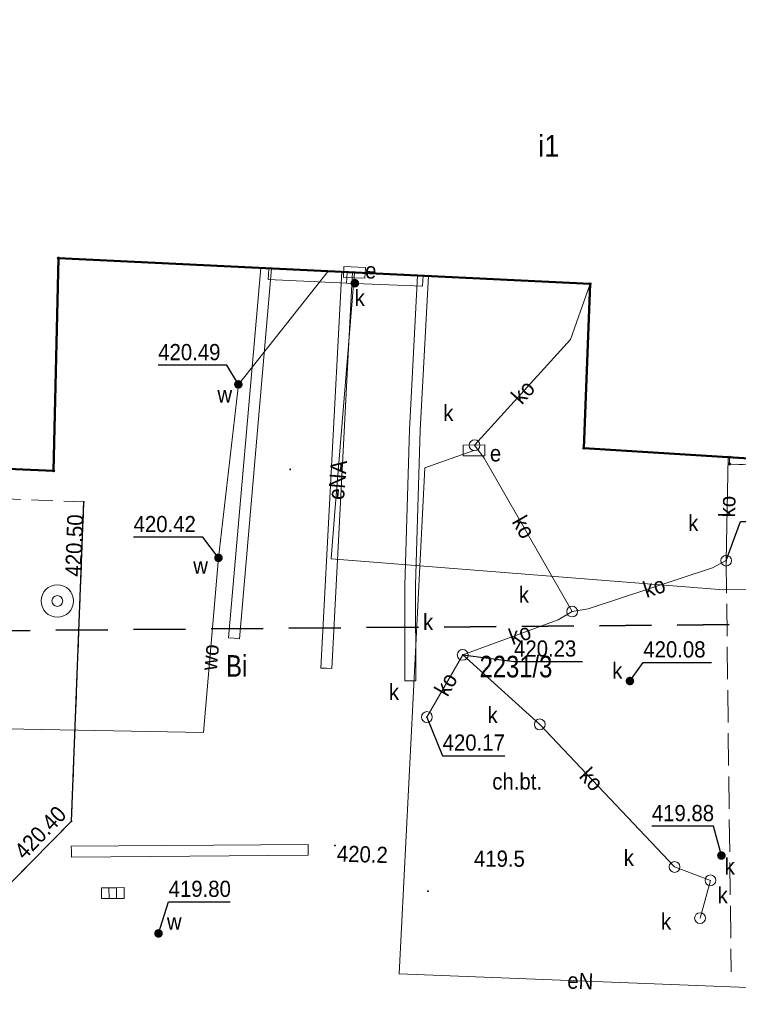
# Model space of a CAD drawing. Header units: metres. Extents: x 7417884 to 7418420, y 5565806 to 5566270.
# Tile 17 of 43: x 7418323 to 7418356, y 5565811 to 5565856. Entities that reach past the tile are written whole.
import ezdxf
from ezdxf.enums import TextEntityAlignment as Align

# ---------------------------------------------------------------- set-up
doc = ezdxf.new("R2010")
doc.units = ezdxf.units.M
for name, pattern in [('1.0_0.5', [1.5, 1, -0.5]), ('1.5_0.5', [2, 1.5, -0.5]), ('2', [0.9, 0.6, -0.3])]:
    doc.linetypes.add(name, pattern=pattern)
for name, color, linetype in [('210-oznaczenie konturu użytku gruntowego', 7, 'Continuous'), ('211-numer działki ewidencyjnej', 7, 'Continuous'), ('312-budynek ewidencyjny', 7, 'Continuous'), ('312-oznaczenie budynku ewidencyjnego-Atr117', 7, 'Continuous'), ('chodnik', 7, 'Continuous'), ('chodnik-Atr17', 7, 'Continuous'), ('inny rodzaj bloku', 7, 'Continuous'), ('kratka ściekowa', 7, 'Continuous'), ('krawężnik', 7, 'Continuous'), ('odwodnienie liniowe', 7, 'Continuous'), ('pikieta naturalna', 7, 'Continuous'), ('pikieta naturalna-Atr2', 7, 'Continuous'), ('pikieta sztuczna', 7, 'Continuous'), ('pikieta sztuczna-Atr2', 7, 'Continuous'), ('przewód elektroenergetyczny podziemny', 7, 'Continuous'), ('przewód elektroenergetyczny podziemny-Atr1', 7, 'Continuous'), ('przewód kanalizacyjny', 7, 'Continuous'), ('przewód kanalizacyjny - ob. projektowany', 7, 'Continuous'), ('przewód kanalizacyjny-Atr1', 7, 'Continuous'), ('przewód wodociągowy', 7, 'Continuous'), ('przewód wodociągowy-Atr1', 7, 'Continuous'), ('Punkt budynku', 7, 'Continuous'), ('rzędna', 7, 'Continuous'), ('rzędna-Atr2', 7, 'Continuous'), ('studnia zwykła', 7, 'Continuous'), ('szafa elektroenergetyczna lub kontener', 7, 'Continuous'), ('szafa elektroenergetyczna lub kontener-Atr17', 7, 'Continuous'), ('właz do komory lub kanału - okrągły', 7, 'Continuous'), ('właz do komory lub kanału - okrągły-Atr17', 7, 'Continuous'), ('Zakres', 7, 'Continuous'), ('zasuwa lub zawór', 7, 'Continuous'), ('zasuwa lub zawór-Atr17', 7, 'Continuous'), ('ściana oporowa (linia)', 7, 'Continuous')]:
    doc.layers.add(name, color=color, linetype=linetype)
doc.styles.get("Standard").update_dxf_attribs({"font": 'arial.ttf'})
doc.linetypes.add('otdn_500', pattern='A,5,0,[21,ksztalty.shx,S=0.5,R=0,X=-1,Y=0]', length=5)
doc.linetypes.add('sukl_500', pattern='A,0.35,0,[22,ksztalty.shx,S=0.5,R=0,X=0,Y=0]', length=0.35)

# ---------------------------------------------------------------- blocks, each defined once
blk = doc.blocks.new('PUNKTBUD')
at = {"color": 0}
blk.add_circle((0, 0), 0.045, dxfattribs=at)
blk = doc.blocks.new('US13')
at = {"color": 0, "linetype": 'Continuous', "lineweight": 13}
for radius in [0.75, 0.25]:
    blk.add_circle((0, 0), radius, dxfattribs=at)
blk = doc.blocks.new('PW01')
at = {"linetype": 'Continuous', "lineweight": 13}
h = blk.add_hatch(color=0, dxfattribs=at)
edge = h.paths.add_edge_path()
edge.add_arc((0, 0), 0.045, 0, 360)
blk = doc.blocks.new('US25')
at = {"linetype": 'Continuous', "lineweight": 0}
h = blk.add_hatch(color=0, dxfattribs=at)
edge = h.paths.add_edge_path()
edge.add_arc((0, 0), 0.2, 0, 360)
blk = doc.blocks.new('US18')
at = {"color": 0, "linetype": 'Continuous', "lineweight": 13}
for p, q in [((-0.5, -0.25), (-0.5, 0.25)), ((-0.5, 0.25), (0.5, 0.25)), ((0.5, -0.25), (0.5, 0.25)), ((-0.5, -0.25), (0.5, -0.25))]:
    blk.add_line(p, q, dxfattribs=at)
blk = doc.blocks.new('US22')
at = {"color": 0, "linetype": 'Continuous', "lineweight": 13}
blk.add_circle((0, 0), 0.25, dxfattribs=at)
blk = doc.blocks.new('US05')
at = {"color": 0, "linetype": 'Continuous', "lineweight": 13}
for p, q in [((-0.525, -0.25), (-0.525, 0.25)), ((-0.525, 0.25), (-0.175, 0.25)), ((-0.175, -0.25), (-0.175, 0.25)), ((-0.175, 0.25), (0.175, 0.25)), ((0.175, -0.25), (0.175, 0.25)), ((0.175, 0.25), (0.525, 0.25)), ((0.525, -0.25), (0.525, 0.25)), ((-0.525, -0.25), (-0.175, -0.25)), ((-0.175, -0.25), (0.175, -0.25)), ((0.175, -0.25), (0.525, -0.25))]:
    blk.add_line(p, q, dxfattribs=at)

msp = doc.modelspace()

# ---------------------------------------------------------------- linework, layer by layer
at = {"layer": '312-budynek ewidencyjny', "color": 7, "linetype": 'Continuous', "lineweight": 50, "flags": 128}
for points in [[(7418324.55, 5565845.29), (7418324.31, 5565835.42)], [(7418349.18, 5565844.09), (7418324.55, 5565845.29)], [(7418348.89, 5565836.48), (7418349.18, 5565844.09)], [(7418366.7, 5565835.37), (7418348.89, 5565836.48)], [(7418324.31, 5565835.42), (7418318.28, 5565835.68)]]:
    msp.add_lwpolyline(points, dxfattribs=at)
at = {"layer": 'chodnik', "color": 7, "linetype": '1.0_0.5', "lineweight": 18}
msp.add_lwpolyline([(7418370.26, 5565812.76), (7418370.07, 5565818.19), (7418369.74, 5565826.16), (7418369.39, 5565829.69), (7418368.97, 5565838.05), (7418366.59, 5565838.01), (7418366.7, 5565835.37), (7418362.8, 5565835.61), (7418362.8, 5565835.44), (7418361.45, 5565835.46), (7418361.45, 5565835.69), (7418356.96, 5565835.98), (7418356.95, 5565835.69), (7418355.64, 5565835.74), (7418355.65, 5565836.06), (7418348.89, 5565836.48), (7418349.18, 5565844.09), (7418324.55, 5565845.29), (7418324.31, 5565835.42), (7418318.9, 5565835.65), (7418318.79, 5565834.27), (7418325.72, 5565833.98), (7418325.15, 5565819.18), (7418316.785, 5565810.694)], dxfattribs=at)
at = {"layer": 'inny rodzaj bloku', "color": 7, "linetype": 'Continuous', "lineweight": 18, "flags": 128}
msp.add_lwpolyline([(7418355.65, 5565836.06), (7418355.64, 5565835.74), (7418356.95, 5565835.69), (7418356.96, 5565835.98)], close=True, dxfattribs=at)
at = {"layer": 'krawężnik', "color": 7, "linetype": 'Continuous', "lineweight": 25, "flags": 128}
msp.add_lwpolyline([(7418325.15, 5565819.18), (7418325.72, 5565833.98)], dxfattribs=at)
at = {"layer": 'krawężnik', "color": 7, "linetype": 'Continuous', "lineweight": 25}
msp.add_lwpolyline([(7418325.15, 5565819.18), (7418316.785, 5565810.694)], dxfattribs=at)
at = {"layer": 'odwodnienie liniowe', "color": 34, "linetype": 'sukl_500', "lineweight": 18}
for p, q in [((7418334.292, 5565844.79), (7418334.28, 5565844.54)), ((7418337.922, 5565844.62), (7418334.292, 5565844.79)), ((7418337.922, 5565844.62), (7418337.91, 5565844.37)), ((7418337.92, 5565844.62), (7418337.91, 5565844.37)), ((7418341.44, 5565844.48), (7418337.92, 5565844.62)), ((7418341.44, 5565844.48), (7418341.43, 5565844.23)), ((7418336.118, 5565818.1), (7418325.138, 5565818.02)), ((7418325.138, 5565818.02), (7418325.14, 5565817.77)), ((7418336.118, 5565818.1), (7418336.12, 5565817.85))]:
    msp.add_line(p, q, dxfattribs=at)
at = {"layer": 'odwodnienie liniowe', "color": 34, "linetype": 'Continuous', "lineweight": 18}
for p, q in [((7418334.268, 5565844.29), (7418334.28, 5565844.54)), ((7418337.898, 5565844.12), (7418334.268, 5565844.29)), ((7418337.898, 5565844.12), (7418337.91, 5565844.37)), ((7418337.9, 5565844.12), (7418337.91, 5565844.37)), ((7418341.42, 5565843.98), (7418337.9, 5565844.12)), ((7418341.42, 5565843.98), (7418341.43, 5565844.23)), ((7418325.142, 5565817.52), (7418325.14, 5565817.77)), ((7418336.122, 5565817.6), (7418336.12, 5565817.85)), ((7418336.122, 5565817.6), (7418325.142, 5565817.52))]:
    msp.add_line(p, q, dxfattribs=at)
at = {"layer": 'przewód elektroenergetyczny podziemny', "color": 1, "linetype": 'Continuous', "lineweight": 18}
msp.add_lwpolyline([(7418338.26, 5565844.62), (7418337.69, 5565837.66), (7418337.34, 5565833.34), (7418337.18, 5565831.35), (7418355.37, 5565829.91), (7418367.65, 5565830.01), (7418367.57, 5565826.58), (7418367.3, 5565814.39), (7418367.085, 5565812.637)], dxfattribs=at)
at = {"layer": 'przewód elektroenergetyczny podziemny', "color": 1, "linetype": 'Continuous', "lineweight": 18, "flags": 128}
msp.add_lwpolyline([(7418358.05, 5565811.41), (7418340.33, 5565812.11), (7418341.52, 5565835.56), (7418343.8, 5565836.37)], dxfattribs=at)
at = {"layer": 'przewód kanalizacyjny', "color": 34, "linetype": 'Continuous', "lineweight": 18, "flags": 128}
for points in [[(7418349.18, 5565844.09), (7418348.28, 5565841.51), (7418343.83, 5565836.61)], [(7418343.83, 5565836.61), (7418344.28, 5565836.01), (7418348.35, 5565828.9)], [(7418355.49, 5565831.26), (7418355.59, 5565836.06)], [(7418355.49, 5565831.26), (7418354.86, 5565830.93), (7418349.09, 5565829.03), (7418348.35, 5565828.9)], [(7418348.35, 5565828.9), (7418347.71, 5565828.51), (7418343.28, 5565826.89)], [(7418341.62, 5565824.01), (7418343.28, 5565826.89)], [(7418343.28, 5565826.89), (7418346.85, 5565823.67), (7418353.1, 5565817.06), (7418354.76, 5565816.44), (7418354.28, 5565814.69)]]:
    msp.add_lwpolyline(points, dxfattribs=at)
at = {"layer": 'przewód kanalizacyjny - ob. projektowany', "color": 34, "linetype": '1.5_0.5', "lineweight": 18}
msp.add_lwpolyline([(7418355.49, 5565831.26), (7418355.721, 5565812.198)], dxfattribs=at)
at = {"layer": 'przewód wodociągowy', "color": 5, "linetype": 'Continuous', "lineweight": 18, "flags": 128}
msp.add_lwpolyline([(7418322.1, 5565823.47), (7418331.26, 5565823.29), (7418331.96, 5565831.39), (7418332.88, 5565839.43), (7418337.04, 5565844.68)], dxfattribs=at)
at = {"layer": 'rzędna-Atr2', "color": 7, "flags": 128}
for points in [[(7418332.88, 5565839.43), (7418332.34, 5565840.32), (7418329.167, 5565840.32)], [(7418355.49, 5565831.26), (7418356.15, 5565833.08), (7418358.738, 5565833.08)], [(7418331.96, 5565831.39), (7418331.23, 5565832.35), (7418328.026, 5565832.35)], [(7418343.28, 5565826.89), (7418345.66, 5565826.58), (7418348.833, 5565826.58)], [(7418351.03, 5565825.68), (7418351.65, 5565826.54), (7418354.817, 5565826.54)], [(7418341.62, 5565824.01), (7418342.35, 5565822.22), (7418345.236, 5565822.22)], [(7418355.27, 5565817.59), (7418354.9, 5565818.95), (7418352.046, 5565818.95)], [(7418329.18, 5565813.98), (7418329.65, 5565815.44), (7418332.498, 5565815.44)]]:
    msp.add_lwpolyline(points, dxfattribs=at)
at = {"layer": 'Zakres', "color": 5, "linetype": '2', "lineweight": 35, "ltscale": 4, "flags": 128}
msp.add_lwpolyline([(7417885.72, 5566102.9), (7418148.19, 5566033.76), (7418303.95, 5566019.62), (7418308.97, 5565858.6), (7418310.47, 5565827.917), (7418402.779, 5565828.688), (7418418.97, 5565829.266), (7418398.66, 5566106.08), (7418342.22, 5566106.08), (7418321.76, 5566106.08), (7418301.3, 5566104.66), (7418135.84, 5566120.54), (7418007.43, 5566263.06), (7417967.57, 5566263.77), (7417884.31, 5566264.47)], close=True, dxfattribs=at)
at = {"layer": 'ściana oporowa (linia)', "color": 0, "lineweight": 18}
for p, q in [((7418332.431, 5565827.682), (7418333.921, 5565844.842)), ((7418333.921, 5565844.842), (7418334.17, 5565844.82)), ((7418337.66, 5565844.381), (7418337.67, 5565844.649)), ((7418337.67, 5565844.649), (7418337.92, 5565844.64)), ((7418336.71, 5565826.283), (7418337.66, 5565844.381)), ((7418340.81, 5565837.331), (7418341.19, 5565844.483)), ((7418341.19, 5565844.483), (7418341.44, 5565844.47)), ((7418340.59, 5565830.123), (7418340.81, 5565837.331)), ((7418340.6, 5565825.69), (7418340.59, 5565830.123)), ((7418332.431, 5565827.682), (7418332.68, 5565827.66)), ((7418336.71, 5565826.283), (7418336.96, 5565826.27)), ((7418340.6, 5565825.69), (7418340.85, 5565825.69))]:
    msp.add_line(p, q, dxfattribs=at)
at = {"layer": 'ściana oporowa (linia)', "color": 0, "linetype": 'otdn_500', "lineweight": 18}
for p, q in [((7418332.929, 5565827.638), (7418334.419, 5565844.798)), ((7418334.419, 5565844.798), (7418334.17, 5565844.82)), ((7418338.17, 5565844.631), (7418337.92, 5565844.64)), ((7418338.16, 5565844.359), (7418338.17, 5565844.631)), ((7418337.21, 5565826.257), (7418338.16, 5565844.359)), ((7418341.31, 5565837.309), (7418341.69, 5565844.457)), ((7418341.69, 5565844.457), (7418341.44, 5565844.47)), ((7418341.09, 5565830.117), (7418341.31, 5565837.309)), ((7418341.1, 5565825.69), (7418341.09, 5565830.117)), ((7418332.929, 5565827.638), (7418332.68, 5565827.66)), ((7418337.21, 5565826.257), (7418336.96, 5565826.27)), ((7418341.1, 5565825.69), (7418340.85, 5565825.69))]:
    msp.add_line(p, q, dxfattribs=at)

# ---------------------------------------------------------------- block references
at = {"layer": 'kratka ściekowa', "color": 34, "linetype": 'Continuous', "lineweight": 18, "rotation": 0.32}
msp.add_blockref('US05', (7418327.06, 5565815.85), dxfattribs=at)
at = {"layer": 'pikieta naturalna', "color": 7, "linetype": 'Continuous', "lineweight": 13}
for p in [(7418337.36, 5565818.06), (7418341.67, 5565815.94)]:
    msp.add_blockref('PW01', p, dxfattribs=at)
at = {"layer": 'pikieta sztuczna', "color": 7, "linetype": 'Continuous', "lineweight": 13}
for p in [(7418335.28, 5565835.49), (7418325.72, 5565833.98), (7418325.15, 5565819.18)]:
    msp.add_blockref('PW01', p, dxfattribs=at)
at = {"layer": 'Punkt budynku', "color": 5, "linetype": 'Continuous', "lineweight": 18}
for p in [(7418324.55, 5565845.29), (7418349.18, 5565844.09), (7418348.89, 5565836.48), (7418355.65, 5565836.06), (7418324.31, 5565835.42), (7418355.64, 5565835.74)]:
    msp.add_blockref('PUNKTBUD', p, dxfattribs=at)
at = {"layer": 'rzędna', "color": 5, "linetype": 'Continuous', "lineweight": 18}
for p in [(7418332.88, 5565839.43), (7418331.96, 5565831.39), (7418329.18, 5565813.98)]:
    msp.add_blockref('PW01', p, dxfattribs=at)
at = {"layer": 'rzędna', "color": 34, "linetype": 'Continuous', "lineweight": 18}
for p in [(7418355.49, 5565831.26), (7418343.28, 5565826.89), (7418351.03, 5565825.68), (7418341.62, 5565824.01), (7418355.27, 5565817.59)]:
    msp.add_blockref('PW01', p, dxfattribs=at)
at = {"layer": 'studnia zwykła', "color": 5, "linetype": 'Continuous', "lineweight": 18}
msp.add_blockref('US13', (7418324.49, 5565829.39), dxfattribs=at)
at = {"layer": 'szafa elektroenergetyczna lub kontener', "color": 1, "linetype": 'Continuous', "lineweight": 18}
for p, rotation in [((7418338.26, 5565844.62), 357.429), ((7418343.8, 5565836.37), 0.624)]:
    msp.add_blockref('US18', p, dxfattribs=dict(at, rotation=rotation))
at = {"layer": 'właz do komory lub kanału - okrągły', "color": 7, "linetype": 'Continuous', "lineweight": 18}
for p in [(7418343.83, 5565836.61), (7418355.49, 5565831.26), (7418348.35, 5565828.9), (7418343.28, 5565826.89), (7418341.62, 5565824.01), (7418346.85, 5565823.67), (7418353.1, 5565817.06), (7418354.76, 5565816.44), (7418354.28, 5565814.69)]:
    msp.add_blockref('US22', p, dxfattribs=at)
at = {"layer": 'zasuwa lub zawór', "color": 34, "linetype": 'Continuous', "lineweight": 18}
for p in [(7418338.28, 5565844.12), (7418351.03, 5565825.68), (7418355.27, 5565817.59)]:
    msp.add_blockref('US25', p, dxfattribs=at)
at = {"layer": 'zasuwa lub zawór', "color": 5, "linetype": 'Continuous', "lineweight": 18}
for p in [(7418332.88, 5565839.43), (7418331.96, 5565831.39), (7418329.18, 5565813.98)]:
    msp.add_blockref('US25', p, dxfattribs=at)

# ---------------------------------------------------------------- texts
at = {"layer": '210-oznaczenie konturu użytku gruntowego', "color": 3, "linetype": 'Continuous', "lineweight": 18, "width": 0.79}
msp.add_text('Bi', height=1, dxfattribs=at).set_placement((7418332.31, 5565825.88))
at = {"layer": '211-numer działki ewidencyjnej', "color": 7, "linetype": 'Continuous', "lineweight": 18, "width": 0.79}
msp.add_text('2231/3', height=1, dxfattribs=at).set_placement((7418344.06, 5565825.85))
at = {"layer": '312-oznaczenie budynku ewidencyjnego-Atr117', "color": 7, "width": 0.9}
msp.add_text('i1', height=1, dxfattribs=at).set_placement((7418346.78, 5565849.99))
at = {"layer": 'chodnik-Atr17', "color": 7, "width": 0.9}
msp.add_text('ch.bt.', height=0.75, dxfattribs=at).set_placement((7418344.65, 5565821.4), align=Align.TOP_LEFT)
at = {"layer": 'pikieta naturalna-Atr2', "color": 7, "width": 0.9}
msp.add_text('420.2', height=0.75, rotation=358.328, dxfattribs=at).set_placement((7418337.46, 5565818.06), align=Align.TOP_LEFT)
msp.add_text('419.5', height=0.75, dxfattribs=at).set_placement((7418343.8, 5565817.07))
at = {"layer": 'pikieta sztuczna-Atr2', "color": 7, "width": 0.9}
for s, rotation, p in [('420.50', 87.951, (7418325.6, 5565830.51)), ('420.40', 46.109, (7418322.97, 5565817.36))]:
    msp.add_text(s, height=0.75, rotation=rotation, dxfattribs=at).set_placement(p)
at = {"layer": 'przewód elektroenergetyczny podziemny-Atr1', "color": 1, "width": 0.9}
for s, rotation, p in [('eNA', 85.285, (7418337.4, 5565834.09)), ('eN', 357.731, (7418348.13, 5565811.8))]:
    msp.add_text(s, height=0.75, rotation=rotation, dxfattribs=at).set_placement(p, align=Align.MIDDLE_LEFT)
at = {"layer": 'przewód kanalizacyjny-Atr1', "color": 34, "width": 0.9}
for rotation, p in [(47.755, (7418345.74, 5565838.71)), (88.807, (7418355.53, 5565833.27)), (-60.212, (7418345.86, 5565833.25)), (18.226, (7418351.68, 5565829.88)), (20.087, (7418345.46, 5565827.69)), (60.041, (7418342.25, 5565825.1)), (-46.604, (7418348.91, 5565821.49))]:
    msp.add_text('ko', height=0.75, rotation=rotation, dxfattribs=at).set_placement(p, align=Align.MIDDLE_LEFT)
at = {"layer": 'przewód wodociągowy-Atr1', "color": 5, "width": 0.9}
msp.add_text('wo', height=0.75, rotation=85.061, dxfattribs=at).set_placement((7418331.51, 5565826.18), align=Align.MIDDLE_LEFT)
at = {"layer": 'rzędna-Atr2', "color": 5, "width": 0.9}
for s, p in [('420.49', (7418329.167, 5565840.328)), ('420.42', (7418328.026, 5565832.357)), ('419.80', (7418329.65, 5565815.448))]:
    msp.add_text(s, height=0.75, dxfattribs=at).set_placement(p, align=Align.BOTTOM_LEFT)
at = {"layer": 'rzędna-Atr2', "color": 34, "width": 0.9}
for s, p in [('420.23', (7418345.66, 5565826.588)), ('420.08', (7418351.65, 5565826.548)), ('420.17', (7418342.35, 5565822.228)), ('419.88', (7418352.046, 5565818.958))]:
    msp.add_text(s, height=0.75, dxfattribs=at).set_placement(p, align=Align.BOTTOM_LEFT)
at = {"layer": 'szafa elektroenergetyczna lub kontener-Atr17', "color": 1, "width": 0.9}
msp.add_text('e', height=0.75, rotation=356.987, dxfattribs=at).set_placement((7418338.78, 5565845.1), align=Align.TOP_LEFT)
msp.add_text('e', height=0.75, dxfattribs=at).set_placement((7418344.54, 5565835.86))
at = {"layer": 'właz do komory lub kanału - okrągły-Atr17', "color": 7, "width": 0.9}
for p in [(7418342.38, 5565837.73), (7418353.73, 5565832.63), (7418345.88, 5565829.31), (7418341.44, 5565828.04), (7418339.86, 5565824.8), (7418344.43, 5565823.73), (7418350.74, 5565817.11), (7418355.09, 5565815.38), (7418352.47, 5565814.16)]:
    msp.add_text('k', height=0.75, dxfattribs=at).set_placement(p)
at = {"layer": 'zasuwa lub zawór-Atr17', "color": 34, "width": 0.9}
for p in [(7418338.27, 5565843.07), (7418350.21, 5565825.79), (7418355.42, 5565816.71)]:
    msp.add_text('k', height=0.75, dxfattribs=at).set_placement(p)
at = {"layer": 'zasuwa lub zawór-Atr17', "color": 5, "width": 0.9}
for p in [(7418331.91, 5565838.59), (7418330.79, 5565830.65), (7418329.57, 5565814.15)]:
    msp.add_text('w', height=0.75, dxfattribs=at).set_placement(p)

doc.saveas('drawing.dxf')
